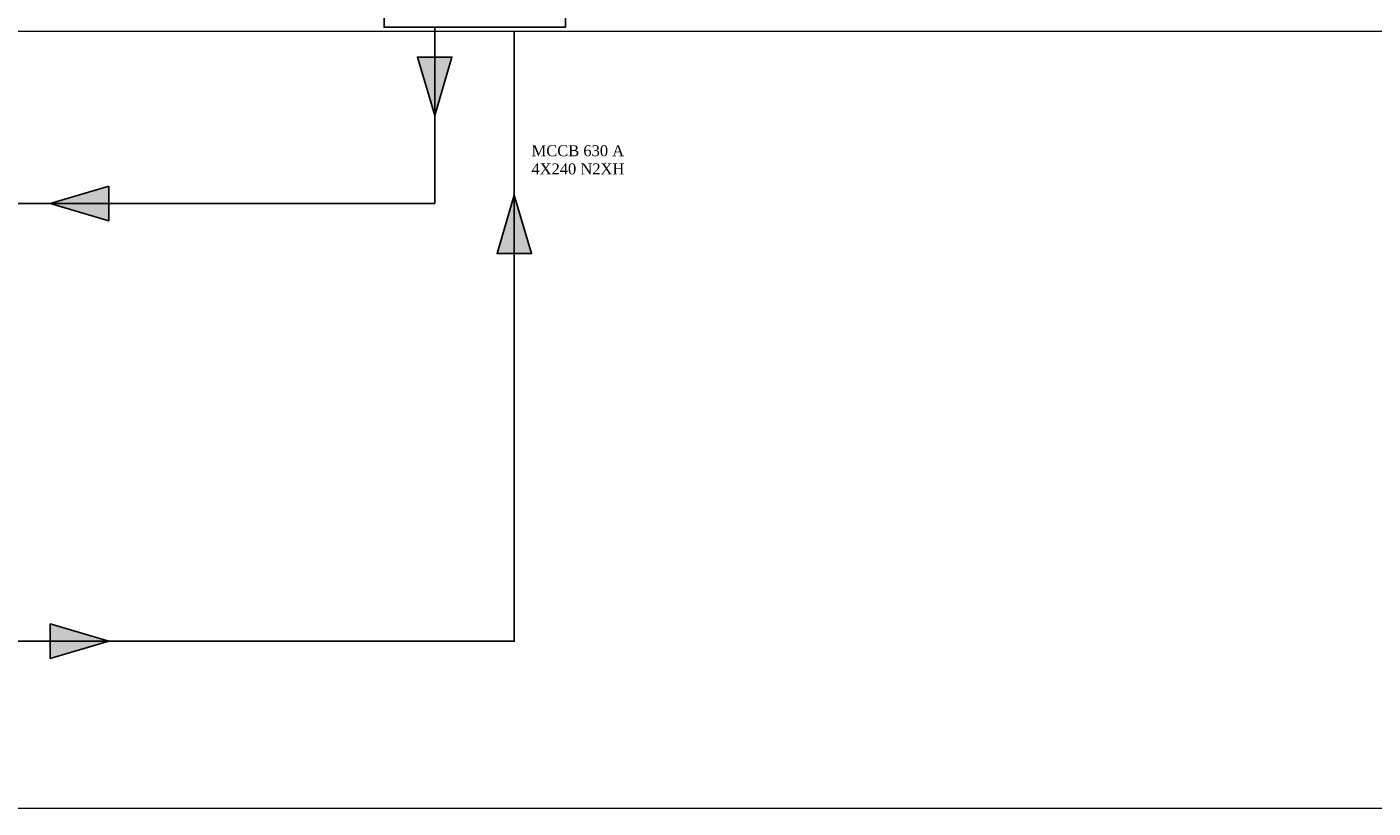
# Model space of a CAD drawing. Header units: inches. Extents: x -1488 to 42192, y -16663 to -7944.
# Tile 4 of 7: x 21963 to 27161, y -16663 to -13647. Entities that reach past the tile are written whole.
import ezdxf

# ---------------------------------------------------------------- set-up
doc = ezdxf.new("R2010")
doc.units = ezdxf.units.IN
doc.header["$MEASUREMENT"] = 0
doc.linetypes.add('HIDDEN2', pattern=[4.7625, 3.175, -1.5875])
doc.layers.add('- მაგისრრალური ხაზები', color=7, linetype='Continuous')
doc.layers.add('STRUQTURULI SQEMA', color=1, linetype='Continuous')
doc.styles.get("Standard").update_dxf_attribs({"font": 'arial.ttf'})

msp = doc.modelspace()

# ---------------------------------------------------------------- hatches: boundary and pattern name
at = {"layer": '- მაგისრრალური ხაზები'}
h = msp.add_hatch(color=1, dxfattribs=at)
h.dxf.hatch_style = 1
h.paths.add_polyline_path([(23537.8, -13988.6), (23604.5, -13763.2), (23471.2, -13763.2)])
h = msp.add_hatch(color=1, dxfattribs=at)
h.dxf.hatch_style = 1
h.paths.add_polyline_path([(22053.5, -14329.2), (22278.9, -14395.8), (22278.9, -14262.5)])
h = msp.add_hatch(color=1, dxfattribs=at)
h.dxf.hatch_style = 1
h.paths.add_polyline_path([(23845.1, -14297.1), (23778.4, -14522.5), (23911.8, -14522.5)])
h = msp.add_hatch(color=1, dxfattribs=at)
h.dxf.hatch_style = 1
h.paths.add_polyline_path([(22278.9, -16019.1), (22053.5, -15952.4), (22053.5, -16085.8)])

# ---------------------------------------------------------------- linework, layer by layer
for points in [[(23537.8, -13988.6), (23604.5, -13763.2), (23471.2, -13763.2), (23537.8, -13988.6)], [(22053.5, -14329.2), (22278.9, -14395.8), (22278.9, -14262.5), (22053.5, -14329.2)], [(23845.1, -14297.1), (23778.4, -14522.5), (23911.8, -14522.5), (23845.1, -14297.1)], [(22278.9, -16019.1), (22053.5, -15952.4), (22053.5, -16085.8), (22278.9, -16019.1)]]:
    msp.add_lwpolyline(points, dxfattribs=at)
msp.add_lwpolyline([(24042.5, -11648.1), (24042.5, -13648.1), (23342.5, -13648.1), (23342.5, -11648.1)], close=True)
at = {"color": 1}
for points in [[(10691.8, -15293.4), (10691.8, -16019.1), (23845.1, -16019.1), (23845.1, -13663.3)], [(23537.8, -13648.1), (23537.8, -14329.2)], [(12956.6, -14693.4), (12956.6, -14329.2), (23537.8, -14329.2)]]:
    msp.add_lwpolyline(points, dxfattribs=at)
at = {"layer": 'STRUQTURULI SQEMA', "color": 251, "linetype": 'HIDDEN2', "lineweight": 5, "ltscale": 0.5}
for p, q in [((-1487.6, -13663.3), (42192, -13663.3)), ((-1487.6, -16663.3), (42192, -16663.3))]:
    msp.add_line(p, q, dxfattribs=at)

# ---------------------------------------------------------------- texts
at = {"insert": (23644.8, -14104), "char_height": 42.138, "attachment_point": 1}
msp.add_mtext_dynamic_manual_height_columns('\\pxqc;{\\fSylfaen|b0|i0|c0|p18;MCCB 630 A\\P4X240 N2XH }', width=891.612, gutter_width=0.417, heights=[0], dxfattribs=at)

doc.saveas('drawing.dxf')
